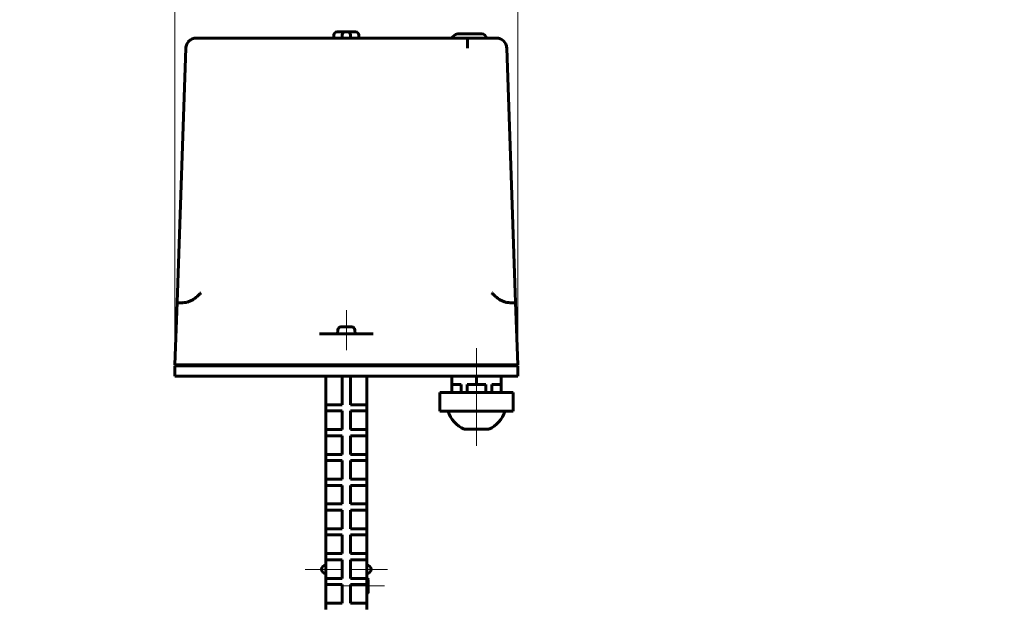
# Model space of a CAD drawing. Header units: millimetres. Extents: x 0 to 594, y 0 to 420.
# Tile 15 of 34: x 285 to 404, y 255 to 326. Entities that reach past the tile are written whole.
import ezdxf

# ---------------------------------------------------------------- set-up
doc = ezdxf.new("R2010")
doc.units = ezdxf.units.MM
for name, pattern in [('K5LT_AXLED', [12, 7.5, -1.5, 1.5, -1.5]), ('K5LT_BASIC', [0]), ('K5LT_THIN', [0])]:
    doc.linetypes.add(name, pattern=pattern)
doc.layers.add('Системный слой', color=7, linetype='Continuous')
doc.layers.add('Системный слой (1)', color=7, linetype='Continuous', true_color=0x6c6c6c)
doc.styles.add('KDIMTEXTSTYLE', font='txt', dxfattribs={"width": 0.96, "oblique": 15, "height": 5})
doc.styles.add('KTEXTSTYLE', font='txt', dxfattribs={"width": 0.96, "height": 5})
doc.dimstyles.new('KDIMSTYLE (0.25)', dxfattribs={"dimtxt": 5, "dimasz": 1, "dimexe": 2, "dimexo": 0, "dimgap": 1, "dimtad": 1, "dimlfac": 4, "dimtxsty": 'KDIMTEXTSTYLE', "dimsah": 1, "dimcen": 0, "dimdle": 1, "dimadec": 0, "dimazin": 0, "dimtfac": 0.667, "dimtmove": 0, "dimatfit": 3, "dimfxl": 1, "dimtvp": 1, "dimtolj": 1, "dimtzin": 0, "dimarcsym": 0})

# ---------------------------------------------------------------- blocks, each defined once
blk = doc.blocks.new('U43')
at = {"layer": 'Системный слой (1)', "color": 143, "linetype": 'K5LT_BASIC', "lineweight": 60, "true_color": 0x33acca}
for p, q in [((306.08, 323.54), (306.05, 323.53)), ((306.11, 323.56), (306.08, 323.54)), ((306.14, 323.57), (306.11, 323.56)), ((305.36, 322.56), (305.35, 322.45)), ((305.38, 322.67), (305.36, 322.56)), ((305.41, 322.78), (305.38, 322.67))]:
    blk.add_line(p, q, dxfattribs=at)
blk = doc.blocks.new('U44')
at = {"layer": 'Системный слой (1)', "color": 143, "linetype": 'K5LT_BASIC', "lineweight": 60, "true_color": 0x33acca}
for p, q in [((342.93, 323.66), (343.15, 323.64)), ((343.15, 323.64), (343.36, 323.58)), ((343.36, 323.58), (343.56, 323.48)), ((344.11, 322.82), (344.14, 322.7)), ((344.14, 322.7), (344.16, 322.57)), ((344.16, 322.57), (344.17, 322.45))]:
    blk.add_line(p, q, dxfattribs=at)
blk = doc.blocks.new('U45')
at = {"layer": 'Системный слой (1)', "color": 143, "linetype": 'K5LT_BASIC', "lineweight": 60, "true_color": 0x33acca}
for p, q in [((305.72, 323.3), (305.65, 323.22)), ((305.81, 323.37), (305.72, 323.3)), ((305.9, 323.44), (305.81, 323.37)), ((306.29, 323.62), (306.14, 323.57)), ((306.44, 323.65), (306.29, 323.62)), ((306.6, 323.66), (306.44, 323.65)), ((305.42, 322.82), (305.41, 322.81)), ((305.41, 322.81), (305.41, 322.8)), ((305.41, 322.8), (305.41, 322.78))]:
    blk.add_line(p, q, dxfattribs=at)
blk = doc.blocks.new('U46')
at = {"layer": 'Системный слой (1)', "color": 143, "linetype": 'K5LT_BASIC', "lineweight": 60, "true_color": 0x33acca}
for p, q in [((324.76, 288.73), (324.09, 288.73)), ((325.43, 288.73), (324.76, 288.73))]:
    blk.add_line(p, q, dxfattribs=at)
blk = doc.blocks.new('U56')
at = {"layer": 'Системный слой (1)', "color": 143, "linetype": 'K5LT_BASIC', "lineweight": 60, "true_color": 0x33acca}
for p, q in [((327.39, 258.17), (327.39, 258.18)), ((327.39, 256.63), (327.39, 256.65))]:
    blk.add_line(p, q, dxfattribs=at)
blk = doc.blocks.new('D7')
at = {"layer": 'Системный слой (1)'}
for points in [[(309.01, 330.45), (308.51, 331.11), (309.01, 331.77), (304.01, 331.11)], [(340.51, 330.45), (345.51, 331.11), (340.51, 331.77), (341.01, 331.11)]]:
    blk.add_hatch(color=7, dxfattribs=at).paths.add_polyline_path(points)
at = {"layer": 'Системный слой (1)', "color": 7, "linetype": 'K5LT_THIN', "lineweight": 18, "true_color": 0xffffff}
for p, q in [((304.01, 282.78), (304.01, 333.11)), ((345.51, 282.78), (345.51, 333.11)), ((304.01, 331.11), (309.01, 331.77)), ((309.01, 331.77), (308.51, 331.11)), ((341.01, 331.11), (340.51, 331.77)), ((340.51, 331.77), (345.51, 331.11)), ((309.01, 330.45), (304.01, 331.11)), ((304.01, 331.11), (345.51, 331.11)), ((308.51, 331.11), (309.01, 330.45)), ((345.51, 331.11), (340.51, 330.45)), ((340.51, 330.45), (341.01, 331.11))]:
    blk.add_line(p, q, dxfattribs=at)
blk.add_wipeout([(319.49, 332.11), (319.49, 339.49), (329.62, 339.49), (329.62, 332.11)]).dxf.layer = 'Системный слой (1)'
at = {"layer": 'Системный слой (1)', "color": 7, "insert": (319.49, 338.69), "char_height": 5, "attachment_point": 1, "style": 'KTEXTSTYLE'}
blk.add_mtext('\\fArial|b0|c204|p34;\\H5.0;\\W1.000;\\Q15;\\fGOST Type AU|b0|i0|c204|p34;\\Q15;\\W0.960;166', dxfattribs=at)
blk = doc.blocks.new('KDIMARROW_01')
at = {"layer": 'Системный слой'}
blk.add_hatch(color=0, dxfattribs=at).paths.add_polyline_path([(-5, -0.66), (0, 0), (-5, 0.66), (-4.5, 0)])
at = {"layer": 'Системный слой', "color": 0, "linetype": 'K5LT_THIN', "lineweight": 18}
for p, q in [((-4.5, 0), (-5, 0.66)), ((-5, 0.66), (0, 0)), ((0, 0), (-5, -0.66)), ((-5, -0.66), (-4.5, 0))]:
    blk.add_line(p, q, dxfattribs=at)
at = {"layer": 'Системный слой (1)', "color": 0, "linetype": 'K5LT_THIN', "lineweight": 18}
blk.add_line((151.17, 204.16), (150.92, 204.16), dxfattribs=at)
blk = doc.blocks.new('D9')
at = {"layer": 'Системный слой (1)'}
for points in [[(348.49, 223.52), (351.87, 227.27), (347.64, 224.53), (348.45, 224.35)], [(297.65, 181.04), (301.88, 183.79), (301.08, 183.96), (301.03, 184.79)]]:
    blk.add_hatch(color=7, dxfattribs=at).paths.add_polyline_path(points)
at = {"layer": 'Системный слой (1)', "color": 7, "linetype": 'K5LT_THIN', "lineweight": 18, "true_color": 0xffffff}
for p, q in [((351.87, 227.27), (360.39, 234.53)), ((360.39, 234.53), (378.64, 234.53)), ((297.65, 181.04), (351.87, 227.27)), ((347.64, 224.53), (351.87, 227.27)), ((351.87, 227.27), (348.49, 223.52)), ((348.45, 224.35), (347.64, 224.53)), ((348.49, 223.52), (348.45, 224.35)), ((297.65, 181.04), (301.03, 184.79)), ((301.03, 184.79), (301.08, 183.96)), ((301.88, 183.79), (297.65, 181.04)), ((301.08, 183.96), (301.88, 183.79))]:
    blk.add_line(p, q, dxfattribs=at)
blk.add_wipeout([(362.39, 235.53), (362.39, 242.91), (376.07, 242.91), (376.07, 235.53)]).dxf.layer = 'Системный слой (1)'
at = {"layer": 'Системный слой (1)', "color": 7, "char_height": 5, "attachment_point": 1, "style": 'KTEXTSTYLE'}
for s, insert in [('\\fArial|b0|c204|p34;\\H5.0;\\W1.000;\\Q15;\\fGOST Type AU|b0|i0|c204|p34;\\Q15;\\W0.960;⌀', (362.39, 242.12)), ('\\fArial|b0|c204|p34;\\H5.0;\\W1.000;\\Q15;\\fGOST Type AU|b0|i0|c204|p34;\\Q15;\\W0.960;285', (365.69, 242.12))]:
    blk.add_mtext(s, dxfattribs=dict(at, insert=insert))

msp = doc.modelspace()

# ---------------------------------------------------------------- linework, layer by layer
at = {"layer": 'Системный слой (1)', "color": 143, "linetype": 'K5LT_BASIC', "lineweight": 60, "true_color": 0x33acca}
for p, q in [((323.637, 324.4066), (323.887, 324.4066)), ((323.887, 324.4066), (324.637, 324.4066)), ((324.637, 324.4066), (324.887, 324.4066)), ((324.887, 324.4066), (325.637, 324.4066)), ((325.637, 324.4066), (325.887, 324.4066)), ((337.9745, 324.0662), (337.3896, 323.6566)), ((341.1755, 324.1566), (338.2613, 324.1566)), ((310.1159, 323.6566), (306.5985, 323.6566)), ((310.1159, 323.6566), (339.4081, 323.6566)), ((323.262, 323.6566), (323.262, 324.0316)), ((324.262, 323.6566), (324.262, 324.0316)), ((325.262, 323.6566), (325.262, 324.0316)), ((326.262, 323.6566), (326.262, 324.0316)), ((342.9255, 323.6566), (339.4081, 323.6566)), ((305.3492, 322.4502), (304.316, 292.863)), ((345.208, 292.863), (344.1747, 322.4502)), ((304.2762, 291.723), (304.316, 292.863)), ((345.2478, 291.723), (345.208, 292.863)), ((304.012, 284.1566), (304.2762, 291.723)), ((304.4049, 291.6566), (304.966, 291.6566)), ((344.558, 291.6566), (345.1191, 291.6566)), ((345.512, 284.1566), (345.2478, 291.723)), ((323.7198, 288.373), (323.6995, 287.9066)), ((325.8041, 288.373), (325.8245, 287.9066)), ((322.5939, 287.9066), (321.5105, 287.9066)), ((323.6795, 287.9066), (322.5939, 287.9066)), ((323.6795, 287.9066), (325.8445, 287.9066)), ((326.93, 287.9066), (325.8445, 287.9066)), ((326.93, 287.9066), (328.0135, 287.9066)), ((305.2612, 284.1566), (304.012, 284.1566)), ((304.012, 284.0316), (304.012, 282.7816)), ((304.012, 284.0316), (304.012, 282.7816)), ((305.2612, 284.0316), (304.012, 284.0316)), ((321.5861, 284.1566), (305.2612, 284.1566)), ((321.5861, 284.0316), (305.2612, 284.0316)), ((312.262, 284.1566), (312.262, 284.0316)), ((322.6695, 284.1566), (321.5861, 284.1566)), ((322.6695, 284.0316), (321.5861, 284.0316)), ((323.6795, 284.1566), (322.6695, 284.1566)), ((323.6795, 284.0316), (322.6695, 284.0316)), ((325.8445, 284.1566), (323.6795, 284.1566)), ((325.8445, 284.0316), (323.6795, 284.0316)), ((326.8544, 284.1566), (325.8445, 284.1566)), ((326.8544, 284.0316), (325.8445, 284.0316)), ((326.8544, 284.1566), (327.9379, 284.1566)), ((327.9379, 284.0316), (326.8544, 284.0316)), ((344.2627, 284.1566), (327.9379, 284.1566)), ((344.2627, 284.0316), (327.9379, 284.0316)), ((337.262, 284.1566), (337.262, 284.0316)), ((338.512, 284.1566), (338.512, 284.0316)), ((342.512, 284.1566), (342.512, 284.0316)), ((345.512, 284.1566), (344.2627, 284.1566)), ((345.512, 284.0316), (344.2627, 284.0316)), ((345.512, 284.0316), (345.512, 282.7816)), ((345.512, 284.0316), (345.512, 282.7816)), ((305.2612, 282.7816), (304.012, 282.7816)), ((321.5861, 282.7816), (305.2612, 282.7816)), ((322.6695, 282.7816), (321.5861, 282.7816)), ((322.262, 279.3168), (322.262, 282.7816)), ((323.6795, 282.7816), (322.6695, 282.7816)), ((325.8445, 282.7816), (323.6795, 282.7816)), ((324.262, 279.3168), (324.262, 282.7816)), ((325.262, 279.3168), (325.262, 282.7816)), ((326.8544, 282.7816), (325.8445, 282.7816)), ((327.9379, 282.7816), (326.8544, 282.7816)), ((327.262, 279.3168), (327.262, 282.7816)), ((344.2627, 282.7816), (327.9379, 282.7816)), ((337.512, 281.7816), (337.512, 282.7816)), ((340.512, 281.7816), (340.512, 282.7816)), ((343.512, 281.7816), (343.512, 282.7816)), ((345.512, 282.7816), (344.2627, 282.7816)), ((338.6482, 281.7816), (337.512, 281.7816)), ((337.512, 281.7816), (337.512, 280.7816)), ((338.6482, 281.7816), (338.6482, 280.7816)), ((339.3758, 281.7816), (339.3758, 280.7816)), ((340.512, 281.7816), (339.3758, 281.7816)), ((341.6482, 281.7816), (340.512, 281.7816)), ((341.6482, 281.7816), (341.6482, 280.7816)), ((343.512, 281.7816), (342.3758, 281.7816)), ((342.3758, 281.7816), (342.3758, 280.7816)), ((343.512, 281.7816), (343.512, 280.7816)), ((336.0866, 280.7816), (336.254, 280.7816)), ((336.0866, 280.7816), (336.0866, 278.5316)), ((336.254, 280.7816), (337.8417, 280.7816)), ((337.8417, 280.7816), (338.9243, 280.7816)), ((338.9243, 280.7816), (342.0997, 280.7816)), ((342.0997, 280.7816), (343.1822, 280.7816)), ((343.1822, 280.7816), (344.7699, 280.7816)), ((344.7699, 280.7816), (344.9374, 280.7816)), ((344.9374, 280.7816), (344.9374, 278.5316)), ((322.262, 278.5668), (322.262, 279.3168)), ((322.262, 279.3168), (322.762, 279.3168)), ((322.762, 279.3168), (324.262, 279.3168)), ((325.262, 279.3168), (326.762, 279.3168)), ((326.762, 279.3168), (327.262, 279.3168)), ((327.262, 278.5668), (327.262, 279.3168)), ((322.762, 278.5668), (322.262, 278.5668)), ((322.262, 276.3168), (322.262, 278.5668)), ((322.762, 278.5668), (324.262, 278.5668)), ((324.262, 276.3168), (324.262, 278.5668)), ((325.262, 276.3168), (325.262, 278.5668)), ((325.262, 278.5668), (326.762, 278.5668)), ((327.262, 278.5668), (326.762, 278.5668)), ((327.262, 276.3168), (327.262, 278.5668)), ((336.254, 278.5316), (336.0866, 278.5316)), ((337.8417, 278.5316), (336.254, 278.5316)), ((338.9243, 278.5316), (337.8417, 278.5316)), ((342.0997, 278.5316), (338.9243, 278.5316)), ((343.1822, 278.5316), (342.0997, 278.5316)), ((344.7699, 278.5316), (343.1822, 278.5316)), ((344.9374, 278.5316), (344.7699, 278.5316)), ((322.262, 275.5668), (322.262, 276.3168)), ((322.262, 276.3168), (322.762, 276.3168)), ((322.262, 273.3168), (322.262, 275.5668)), ((322.762, 275.5668), (322.262, 275.5668)), ((322.762, 276.3168), (324.262, 276.3168)), ((322.762, 275.5668), (324.262, 275.5668)), ((324.262, 273.3168), (324.262, 275.5668)), ((325.262, 276.3168), (326.762, 276.3168)), ((325.262, 273.3168), (325.262, 275.5668)), ((325.262, 275.5668), (326.762, 275.5668)), ((326.762, 276.3168), (327.262, 276.3168)), ((327.262, 275.5668), (326.762, 275.5668)), ((327.262, 275.5668), (327.262, 276.3168)), ((327.262, 273.3168), (327.262, 275.5668)), ((339.012, 276.3585), (342.012, 276.3585)), ((322.262, 272.5668), (322.262, 273.3168)), ((322.262, 273.3168), (322.762, 273.3168)), ((322.762, 273.3168), (324.262, 273.3168)), ((325.262, 273.3168), (326.762, 273.3168)), ((326.762, 273.3168), (327.262, 273.3168)), ((327.262, 272.5668), (327.262, 273.3168)), ((322.262, 270.3168), (322.262, 272.5668)), ((322.762, 272.5668), (322.262, 272.5668)), ((322.762, 272.5668), (324.262, 272.5668)), ((324.262, 270.3168), (324.262, 272.5668)), ((325.262, 270.3168), (325.262, 272.5668)), ((325.262, 272.5668), (326.762, 272.5668)), ((327.262, 272.5668), (326.762, 272.5668)), ((327.262, 270.3168), (327.262, 272.5668)), ((322.262, 270.3168), (322.762, 270.3168)), ((322.262, 269.5668), (322.262, 270.3168)), ((322.762, 269.5668), (322.262, 269.5668)), ((322.262, 267.3168), (322.262, 269.5668)), ((322.762, 270.3168), (324.262, 270.3168)), ((322.762, 269.5668), (324.262, 269.5668)), ((324.262, 267.3168), (324.262, 269.5668)), ((325.262, 270.3168), (326.762, 270.3168)), ((325.262, 269.5668), (326.762, 269.5668)), ((325.262, 267.3168), (325.262, 269.5668)), ((326.762, 270.3168), (327.262, 270.3168)), ((327.262, 269.5668), (326.762, 269.5668)), ((327.262, 269.5668), (327.262, 270.3168)), ((327.262, 267.3168), (327.262, 269.5668)), ((322.262, 267.3168), (322.762, 267.3168)), ((322.262, 266.5668), (322.262, 267.3168)), ((322.762, 267.3168), (324.262, 267.3168)), ((325.262, 267.3168), (326.762, 267.3168)), ((326.762, 267.3168), (327.262, 267.3168)), ((327.262, 266.5668), (327.262, 267.3168)), ((322.762, 266.5668), (322.262, 266.5668)), ((322.262, 264.3168), (322.262, 266.5668)), ((322.762, 266.5668), (324.262, 266.5668)), ((324.262, 264.3168), (324.262, 266.5668)), ((325.262, 264.3168), (325.262, 266.5668)), ((325.262, 266.5668), (326.762, 266.5668)), ((327.262, 266.5668), (326.762, 266.5668)), ((327.262, 264.3168), (327.262, 266.5668)), ((322.262, 263.5668), (322.262, 264.3168)), ((322.262, 264.3168), (322.762, 264.3168)), ((322.262, 261.3168), (322.262, 263.5668)), ((322.762, 263.5668), (322.262, 263.5668)), ((322.762, 264.3168), (324.262, 264.3168)), ((322.762, 263.5668), (324.262, 263.5668)), ((324.262, 261.3168), (324.262, 263.5668)), ((325.262, 264.3168), (326.762, 264.3168)), ((325.262, 261.3168), (325.262, 263.5668)), ((325.262, 263.5668), (326.762, 263.5668)), ((326.762, 264.3168), (327.262, 264.3168)), ((327.262, 263.5668), (326.762, 263.5668)), ((327.262, 263.5668), (327.262, 264.3168)), ((327.262, 261.3168), (327.262, 263.5668)), ((322.262, 260.5668), (322.262, 261.3168)), ((322.262, 261.3168), (322.762, 261.3168)), ((322.762, 261.3168), (324.262, 261.3168)), ((325.262, 261.3168), (326.762, 261.3168)), ((326.762, 261.3168), (327.262, 261.3168)), ((327.262, 260.5668), (327.262, 261.3168)), ((322.262, 258.3168), (322.262, 260.5668)), ((322.762, 260.5668), (322.262, 260.5668)), ((322.762, 260.5668), (324.262, 260.5668)), ((324.262, 258.3168), (324.262, 260.5668)), ((325.262, 260.5668), (326.762, 260.5668)), ((325.262, 258.3168), (325.262, 260.5668)), ((327.262, 260.5668), (326.762, 260.5668)), ((327.262, 258.3168), (327.262, 260.5668)), ((322.262, 257.5668), (322.262, 258.3168)), ((322.262, 258.3168), (322.762, 258.3168)), ((322.762, 257.5668), (322.262, 257.5668)), ((322.262, 255.3168), (322.262, 257.5668)), ((322.762, 258.3168), (324.262, 258.3168)), ((322.762, 257.5668), (324.262, 257.5668)), ((324.262, 255.3168), (324.262, 257.5668)), ((325.262, 258.3168), (326.762, 258.3168)), ((325.262, 257.5668), (326.762, 257.5668)), ((325.262, 255.3168), (325.262, 257.5668)), ((326.762, 258.3168), (327.262, 258.3168)), ((327.262, 257.5668), (326.762, 257.5668)), ((327.262, 257.5668), (327.262, 258.3168)), ((327.287, 258.2816), (327.262, 258.2816)), ((327.262, 255.3168), (327.262, 257.5668)), ((327.387, 256.6316), (327.387, 258.1816)), ((327.287, 256.5316), (327.262, 256.5316)), ((322.262, 255.3168), (322.762, 255.3168)), ((322.262, 254.5668), (322.262, 255.3168)), ((322.762, 255.3168), (324.262, 255.3168)), ((325.262, 255.3168), (326.762, 255.3168)), ((326.762, 255.3168), (327.262, 255.3168)), ((327.262, 254.5668), (327.262, 255.3168))]:
    msp.add_line(p, q, dxfattribs=at)
at = {"layer": 'Системный слой (1)', "color": 30, "linetype": 'K5LT_AXLED', "lineweight": 18, "true_color": 0xff8000}
for p, q in [((324.762, 285.9066), (324.762, 290.7316)), ((340.512, 282.0316), (340.512, 286.1566)), ((340.512, 274.3585), (340.512, 284.7816)), ((319.762, 259.4066), (324.262, 259.4066)), ((325.262, 259.4066), (329.762, 259.4066)), ((329.387, 257.4066), (324.387, 257.4066))]:
    msp.add_line(p, q, dxfattribs=at)
at = {"layer": 'Системный слой (1)', "color": 143, "linetype": 'K5LT_BASIC', "lineweight": 60, "true_color": 0x33acca}
for centre, radius, start, end in [((323.637, 324.0316), 0.375, 90, 180), ((324.637, 324.0316), 0.375, 90, 180), ((324.887, 324.0316), 0.375, 0, 90), ((325.887, 324.0316), 0.375, 0, 90), ((338.2613, 323.6566), 0.5, 90, 125), ((341.1755, 323.6566), 0.5, 0, 90), ((306.5985, 322.4066), 1.25, 90, 178), ((342.9255, 322.4066), 1.25, 2, 90), ((324.0945, 288.3566), 0.375, 90, 177.5), ((325.4295, 288.3566), 0.375, 2.5, 90), ((340.512, 279.6364), 3.6048, 197.846856, 245.410403), ((340.512, 279.6364), 3.6048, 294.589597, 342.153144), ((322.262, 259.4066), 0.5, 90, 180), ((327.262, 259.4066), 0.5, 0, 90), ((322.262, 259.4066), 0.5, 180, 270), ((327.262, 259.4066), 0.5, 270, 0), ((327.287, 258.1816), 0.1, 0, 90), ((327.287, 256.6316), 0.1, 270, 0)]:
    msp.add_arc(centre, radius, start, end, dxfattribs=at)
for points, knots in [([(339.4081, 323.6566), (339.4081, 323.6566), (339.4081, 323.6562), (339.4081, 323.6547), (339.408, 323.653), (339.4081, 323.6505), (339.4081, 323.6458), (339.4081, 323.6394), (339.4081, 323.6302), (339.4081, 323.6231), (339.4081, 323.6152), (339.4081, 323.6065), (339.408, 323.597), (339.408, 323.5866), (339.4081, 323.5754), (339.4081, 323.5636), (339.4081, 323.5537), (339.4081, 323.5419), (339.4081, 323.5281), (339.4081, 323.5148), (339.4081, 323.5027), (339.4081, 323.4756), (339.4081, 323.4282), (339.4081, 323.3615), (339.4081, 323.3044), (339.4081, 323.2642), (339.4081, 323.242), (339.4081, 323.2275), (339.4081, 323.2088), (339.408, 323.1851), (339.4081, 323.1596), (339.408, 323.1321), (339.4081, 323.1075), (339.408, 323.0855), (339.4081, 323.0662), (339.4081, 323.047), (339.408, 323.028), (339.4082, 323.0089), (339.4081, 322.9953), (339.4081, 322.9824), (339.4081, 322.9694), (339.4081, 322.9506), (339.4081, 322.9304), (339.408, 322.9097), (339.4081, 322.8885), (339.4081, 322.8669), (339.4081, 322.8449), (339.4081, 322.8226), (339.4081, 322.7929), (339.4081, 322.7631), (339.4081, 322.7335), (339.408, 322.7117), (339.4081, 322.6905), (339.4082, 322.6697), (339.408, 322.6518), (339.4081, 322.6384), (339.4081, 322.6254), (339.4081, 322.6102), (339.4081, 322.5913), (339.408, 322.5728), (339.4081, 322.5544), (339.408, 322.5365), (339.4081, 322.5188), (339.4081, 322.5014), (339.4081, 322.4842), (339.4081, 322.4672), (339.4081, 322.4558), (339.4081, 322.4502)], [0, 0, 0, 0, 1.74415024, 2.27172946, 3.41552122, 4.56252475, 5.19091035, 7.99979769, 9.14620875, 10.29363348, 11.44344928, 12.59386946, 13.74599582, 14.89906415, 16.05493878, 17.21282501, 18.31195387, 18.75811602, 20.30428886, 21.74610773, 21.85239754, 23.01596094, 27.67394607, 31.1460796, 34.50277844, 36.64148398, 37.08891626, 37.69009806, 38.7050331, 39.69414912, 40.94242855, 42.14630293, 43.30620813, 44.12778429, 44.94071646, 45.73373827, 46.51580249, 47.28558995, 48.05390012, 48.16692763, 48.82717012, 49.60698876, 50.40100726, 51.2023525, 52.02017113, 52.84709956, 53.6852599, 54.52558115, 55.36409953, 57.02224057, 57.83958274, 58.63372852, 59.41094188, 60.16043425, 60.89929754, 61.34765303, 61.6110704, 62.30620955, 62.97937936, 63.64708322, 64.29885948, 64.94010746, 65.56568573, 66.18614666, 66.79625677, 67.40115242, 68, 68, 68, 68]), ([(305.5254, 291.723), (305.5925, 291.7411), (305.7231, 291.7835), (305.911, 291.8638), (306.0948, 291.9604), (306.2828, 292.0775), (306.4851, 292.2236), (306.7055, 292.4055), (306.9425, 292.6235), (307.1027, 292.7811), (307.1854, 292.863)], [0, 0, 0, 0, 1.11923836, 2.22011787, 3.31214093, 4.47946129, 5.80201042, 7.35732818, 9.10121962, 11, 11, 11, 11]), ([(343.9985, 291.723), (343.9315, 291.7411), (343.8009, 291.7835), (343.613, 291.8638), (343.4292, 291.9604), (343.2412, 292.0775), (343.0388, 292.2236), (342.8185, 292.4055), (342.5815, 292.6235), (342.4212, 292.7811), (342.3385, 292.863)], [0, 0, 0, 0, 1.11923836, 2.22011787, 3.31214093, 4.47946129, 5.80201042, 7.35732818, 9.10121962, 11, 11, 11, 11]), ([(304.4049, 291.6566), (304.3847, 291.6566), (304.3495, 291.6583), (304.3116, 291.6667), (304.2868, 291.6821), (304.277, 291.7015), (304.276, 291.7174), (304.2762, 291.723)], [0, 0, 0, 0, 1.86572302, 3.64536847, 5.29706804, 7.1172478, 8, 8, 8, 8]), ([(304.966, 291.6566), (305.0301, 291.6566), (305.172, 291.6611), (305.3634, 291.6845), (305.4837, 291.7117), (305.5254, 291.723)], [0, 0, 0, 0, 2.20828262, 4.66857006, 6, 6, 6, 6]), ([(344.558, 291.6566), (344.4938, 291.6566), (344.352, 291.6611), (344.1606, 291.6845), (344.0403, 291.7117), (343.9985, 291.723)], [0, 0, 0, 0, 2.20828263, 4.66857007, 6, 6, 6, 6]), ([(345.1191, 291.6566), (345.1393, 291.6566), (345.1745, 291.6583), (345.2124, 291.6667), (345.2372, 291.6821), (345.247, 291.7015), (345.248, 291.7174), (345.2478, 291.723)], [0, 0, 0, 0, 1.865723, 3.64536844, 5.29706801, 7.11724779, 8, 8, 8, 8])]:
    msp.add_open_spline(points, degree=3, knots=knots, dxfattribs=at)

# ---------------------------------------------------------------- block references
at = {"layer": 'Системный слой (1)'}
for name in ['U43', 'U45', 'U44', 'U46', 'U56']:
    msp.add_blockref(name, (0, 0), dxfattribs=at)

# ---------------------------------------------------------------- next in the draw order: dimensions: what is measured, and where the dimension line sits
at = {"layer": 'Системный слой (1)', "color": 7}
dim = msp.add_linear_dim(base=(304.012, 331.1072), p1=(345.512, 282.7816), p2=(304.012, 282.7816), dimstyle='KDIMSTYLE (0.25)', override={"dimexo": 0, "dimpost": '\\fGOST Type AU|b0|c204|p34;\\H5.0;\\W0.960;\\Q15;<>', "dimblk1": 'KDIMARROW_01', "dimblk2": 'KDIMARROW_01', "dimse1": 0, "dimse2": 0, "dimclrt": 7, "dimtol": 1, "dimtp": 0, "dimtm": 0, "dimtdec": 5, "dimtolj": 1}, dxfattribs=at)
dim.commit()
dim.dimension.update_dxf_attribs({"geometry": 'D7', "text_midpoint": (324.762, 331.1072), "dimtype": 160})

# ---------------------------------------------------------------- next in the draw order: dimensions: what is measured, and where the dimension line sits
dim = msp.add_diameter_dim_2p(p1=(216.3229, 111.7055), p2=(433.2011, 296.6077), dimstyle='KDIMSTYLE (0.25)', override={"dimtih": 1, "dimtoh": 1, "dimpost": '\\fGOST Type AU|b0|c204|p34;\\H5.0;\\W0.960;\\Q15;<>', "dimblk1": 'KDIMARROW_01', "dimblk2": 'KDIMARROW_01', "dimclrt": 7, "dimtol": 1, "dimtp": 0, "dimtm": 0, "dimtdec": 5, "dimtmove": 1, "dimatfit": 2, "dimtolj": 1}, dxfattribs=at)
dim.commit()
dim.dimension.update_dxf_attribs({"geometry": 'D9', "text_midpoint": (362.387, 234.5291), "dimtype": 163})

doc.saveas('drawing.dxf')
